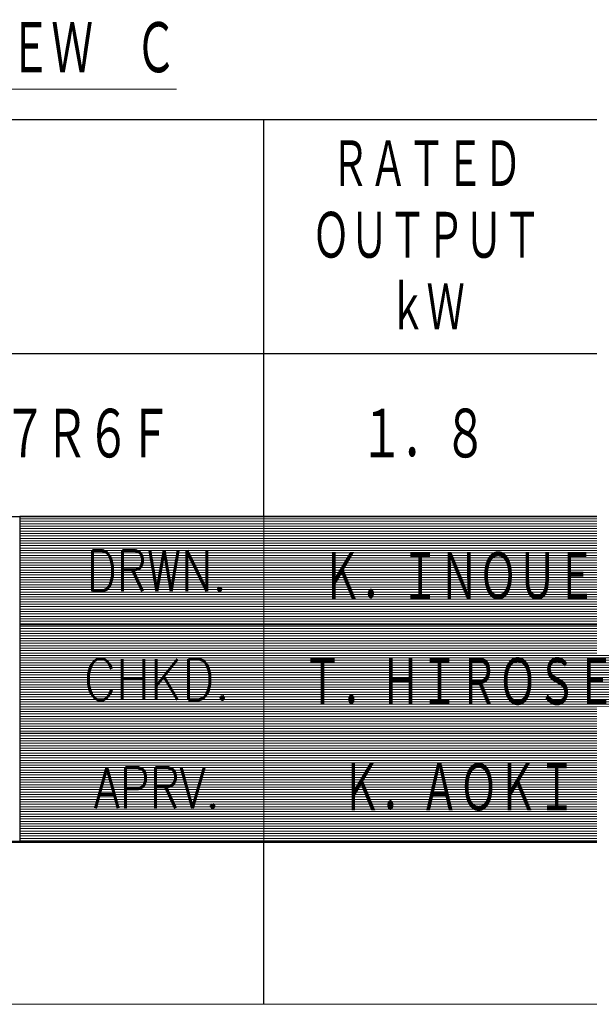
# Model space of a CAD drawing. Header units: millimetres. Extents: x 0 to 1071, y 0 to 742.
# Tile 6 of 128: x 487 to 575, y 0 to 151. Entities that reach past the tile are written whole.
import ezdxf

# ---------------------------------------------------------------- set-up
doc = ezdxf.new("R2010")
doc.units = ezdxf.units.MM
doc.header["$LTSCALE"] = 0.454724
doc.layers.add('NoLayerName_001', color=7, linetype='Continuous')
doc.styles.get("Standard").update_dxf_attribs({"font": 'txt', "bigfont": 'extfont2'})

# ---------------------------------------------------------------- blocks, each defined once
blk = doc.blocks.new('JZB_0007')
at = {"layer": 'NoLayerName_001', "color": 3, "lineweight": 13, "char_height": 3.27, "attachment_point": 5}
for s, insert in [('\\A1;\\W0.6667;Ｋ．ＩＮＯＵＥ', (84.818, 14.635)), ('\\A1;\\W0.6667;Ｔ．ＨＩＲＯＳＥ', (84.818, 8.135)), ('\\A1;\\W0.6667;Ｋ．ＡＯＫＩ', (84.818, 1.635))]:
    blk.add_mtext(s, dxfattribs=dict(at, insert=insert))
blk = doc.blocks.new('*X110')
at = {"color": 7, "linetype": 'Continuous', "lineweight": 13}
for p, q in [((0, 19.8), (40, 19.8)), ((0, 19.65), (40, 19.65)), ((0, 19.5), (40, 19.5)), ((0, 19.35), (40, 19.35)), ((0, 19.2), (40, 19.2)), ((0, 19.05), (40, 19.05)), ((0, 18.9), (40, 18.9)), ((0, 18.75), (40, 18.75)), ((0, 18.6), (40, 18.6)), ((0, 18.45), (40, 18.45)), ((0, 18.3), (40, 18.3)), ((0, 18.15), (40, 18.15)), ((0, 18), (40, 18)), ((0, 17.85), (40, 17.85)), ((0, 17.7), (40, 17.7)), ((0, 17.55), (40, 17.55)), ((0, 17.4), (40, 17.4)), ((0, 17.25), (40, 17.25)), ((0, 17.1), (40, 17.1)), ((0, 16.95), (40, 16.95)), ((0, 16.8), (40, 16.8)), ((0, 16.65), (40, 16.65)), ((0, 16.5), (40, 16.5)), ((0, 16.35), (40, 16.35)), ((0, 16.2), (40, 16.2)), ((0, 16.05), (40, 16.05)), ((0, 15.9), (40, 15.9)), ((0, 15.75), (40, 15.75)), ((0, 15.6), (40, 15.6)), ((0, 15.45), (40, 15.45)), ((0, 15.3), (40, 15.3)), ((0, 15.15), (40, 15.15)), ((0, 15), (40, 15)), ((0, 14.85), (40, 14.85)), ((0, 14.7), (40, 14.7)), ((0, 14.55), (40, 14.55)), ((0, 14.4), (40, 14.4)), ((0, 14.25), (40, 14.25)), ((0, 14.1), (40, 14.1)), ((0, 13.95), (40, 13.95)), ((0, 13.8), (40, 13.8)), ((0, 13.65), (40, 13.65)), ((0, 13.5), (40, 13.5)), ((0, 13.35), (40, 13.35)), ((0, 13.2), (40, 13.2)), ((0, 13.05), (40, 13.05)), ((0, 12.9), (40, 12.9)), ((0, 12.75), (40, 12.75)), ((0, 12.6), (40, 12.6)), ((0, 12.45), (40, 12.45)), ((0, 12.3), (40, 12.3)), ((0, 12.15), (40, 12.15)), ((0, 12), (40, 12)), ((0, 11.85), (40, 11.85)), ((0, 11.7), (40, 11.7)), ((0, 11.55), (40, 11.55)), ((0, 11.4), (40, 11.4)), ((0, 11.25), (40, 11.25)), ((0, 11.1), (40, 11.1)), ((0, 10.95), (40, 10.95)), ((0, 10.8), (40, 10.8)), ((0, 10.65), (40, 10.65)), ((0, 10.5), (40, 10.5)), ((0, 10.35), (40, 10.35)), ((0, 10.2), (40, 10.2)), ((0, 10.05), (40, 10.05)), ((0, 9.9), (40, 9.9)), ((0, 9.75), (40, 9.75)), ((0, 9.6), (40, 9.6)), ((0, 9.45), (40, 9.45)), ((0, 9.3), (40, 9.3)), ((0, 9.15), (40, 9.15)), ((0, 9), (40, 9)), ((0, 8.85), (40, 8.85)), ((0, 8.7), (40, 8.7)), ((0, 8.55), (40, 8.55)), ((0, 8.4), (40, 8.4)), ((0, 8.25), (40, 8.25)), ((0, 8.1), (40, 8.1)), ((0, 7.95), (40, 7.95)), ((0, 7.8), (40, 7.8)), ((0, 7.65), (40, 7.65)), ((0, 7.5), (40, 7.5)), ((0, 7.35), (40, 7.35)), ((0, 7.2), (40, 7.2)), ((0, 7.05), (40, 7.05)), ((0, 6.9), (40, 6.9)), ((0, 6.75), (40, 6.75)), ((0, 6.6), (40, 6.6)), ((0, 6.45), (40, 6.45)), ((0, 6.3), (40, 6.3)), ((0, 6.15), (40, 6.15)), ((0, 6), (40, 6)), ((0, 5.85), (40, 5.85)), ((0, 5.7), (40, 5.7)), ((0, 5.55), (40, 5.55)), ((0, 5.4), (40, 5.4)), ((0, 5.25), (40, 5.25)), ((0, 5.1), (40, 5.1)), ((0, 4.95), (40, 4.95)), ((0, 4.8), (40, 4.8)), ((0, 4.65), (40, 4.65)), ((0, 4.5), (40, 4.5)), ((0, 4.35), (40, 4.35)), ((0, 4.2), (40, 4.2)), ((0, 4.05), (40, 4.05)), ((0, 3.9), (40, 3.9)), ((0, 3.75), (40, 3.75)), ((0, 3.6), (40, 3.6)), ((0, 3.45), (40, 3.45)), ((0, 3.3), (40, 3.3)), ((0, 3.15), (40, 3.15)), ((0, 3), (40, 3)), ((0, 2.85), (40, 2.85)), ((0, 2.7), (40, 2.7)), ((0, 2.55), (40, 2.55)), ((0, 2.4), (40, 2.4)), ((0, 2.25), (40, 2.25)), ((0, 2.1), (40, 2.1)), ((0, 1.95), (40, 1.95)), ((0, 1.8), (40, 1.8)), ((0, 1.65), (40, 1.65)), ((0, 1.5), (40, 1.5)), ((0, 1.35), (40, 1.35)), ((0, 1.2), (40, 1.2)), ((0, 1.05), (40, 1.05)), ((0, 0.9), (40, 0.9)), ((0, 0.75), (40, 0.75)), ((0, 0.6), (40, 0.6)), ((0, 0.45), (40, 0.45)), ((0, 0.3), (40, 0.3)), ((0, 0.15), (40, 0.15)), ((0, 0), (40, 0))]:
    blk.add_line(p, q, dxfattribs=at)
blk = doc.blocks.new('JZB_0008')
at = {"layer": 'NoLayerName_001', "color": 7, "linetype": 'Continuous', "lineweight": 25}
for p, q in [((170, 20), (170, 0)), ((210, 20), (170, 20)), ((170, 0), (210, 0))]:
    blk.add_line(p, q, dxfattribs=at)
blk.add_blockref('*X110', (170, 0.05))

msp = doc.modelspace()

# ---------------------------------------------------------------- linework, layer by layer
at = {"layer": 'NoLayerName_001', "color": 7, "linetype": 'Continuous', "lineweight": 25}
for p, q in [((412.5, 136), (1025, 136)), ((525, 75), (525, 136)), ((1025, 100), (412.5, 100)), ((62.5, 75), (1025, 75)), ((412.5, 75), (1025, 75)), ((412.5, 75), (1025, 75)), ((412.5, 75), (1025, 75)), ((525, 0), (525, 25))]:
    msp.add_line(p, q, dxfattribs=at)
at = {"layer": 'NoLayerName_001', "color": 2, "linetype": 'Continuous', "lineweight": 13}
for p, q in [((525, 25), (525, 75)), ((587.5, 58.3332), (487.5, 58.3332)), ((587.5, 41.6719), (487.5, 41.6719))]:
    msp.add_line(p, q, dxfattribs=at)
at = {"layer": 'NoLayerName_001', "color": 7, "linetype": 'Continuous', "lineweight": 50}
msp.add_line((1025, 25), (62.5, 25), dxfattribs=at)
at = {"layer": 'NoLayerName_001', "color": 7, "linetype": 'Continuous', "lineweight": 13}
msp.add_line((1050, 0), (0, 0), dxfattribs=at)

# ---------------------------------------------------------------- block references
at = {"layer": 'NoLayerName_001', "xscale": 2.5, "yscale": 2.5, "zscale": 2.5}
for name, p in [('JZB_0008', (62.5, 25)), ('JZB_0007', (342.9562, 29.0375))]:
    msp.add_blockref(name, p, dxfattribs=at)

# ---------------------------------------------------------------- texts
at = {"layer": 'NoLayerName_001', "color": 3, "lineweight": 13, "insert": (473.102, 142.4308), "char_height": 8.75, "attachment_point": 7}
msp.add_mtext('\\A1;\\W0.6667;\\LＶＩＥＷ\u3000Ｃ\\l', dxfattribs=at)
at = {"layer": 'NoLayerName_001', "color": 7, "lineweight": 13, "attachment_point": 5}
for s, insert, char_height in [('\\A1;\\W0.6667;ＲＡＴＥＤ', (550, 129), 8), ('\\A1;\\W0.6667;ＯＵＴＰＵＴ', (550, 118), 8), ('\\A1;\\W0.6667;ｋＷ', (550, 107), 8), ('\\A1;\\W0.7152;\\T0.9595;ＳＧＭ７Ｇ－２０Ｄ７Ｒ６Ｆ', (468.8977, 87.5), 8.5), ('\\A1;\\W0.7152;\\T0.9595;１．８', (549.3976, 87.5), 8.5)]:
    msp.add_mtext(s, dxfattribs=dict(at, insert=insert, char_height=char_height))
at = {"layer": 'NoLayerName_001', "color": 2, "lineweight": 13, "char_height": 6.25, "attachment_point": 8}
for s, insert in [('\\A1;\\W0.8191;DRWN.', (508.5725, 63.4931)), ('\\A1;\\W0.8821;CHKD.', (508.5725, 46.8266)), ('\\A1;\\W0.8191;APRV.', (508.5725, 30.1601))]:
    msp.add_mtext(s, dxfattribs=dict(at, insert=insert))

doc.saveas('drawing.dxf')
